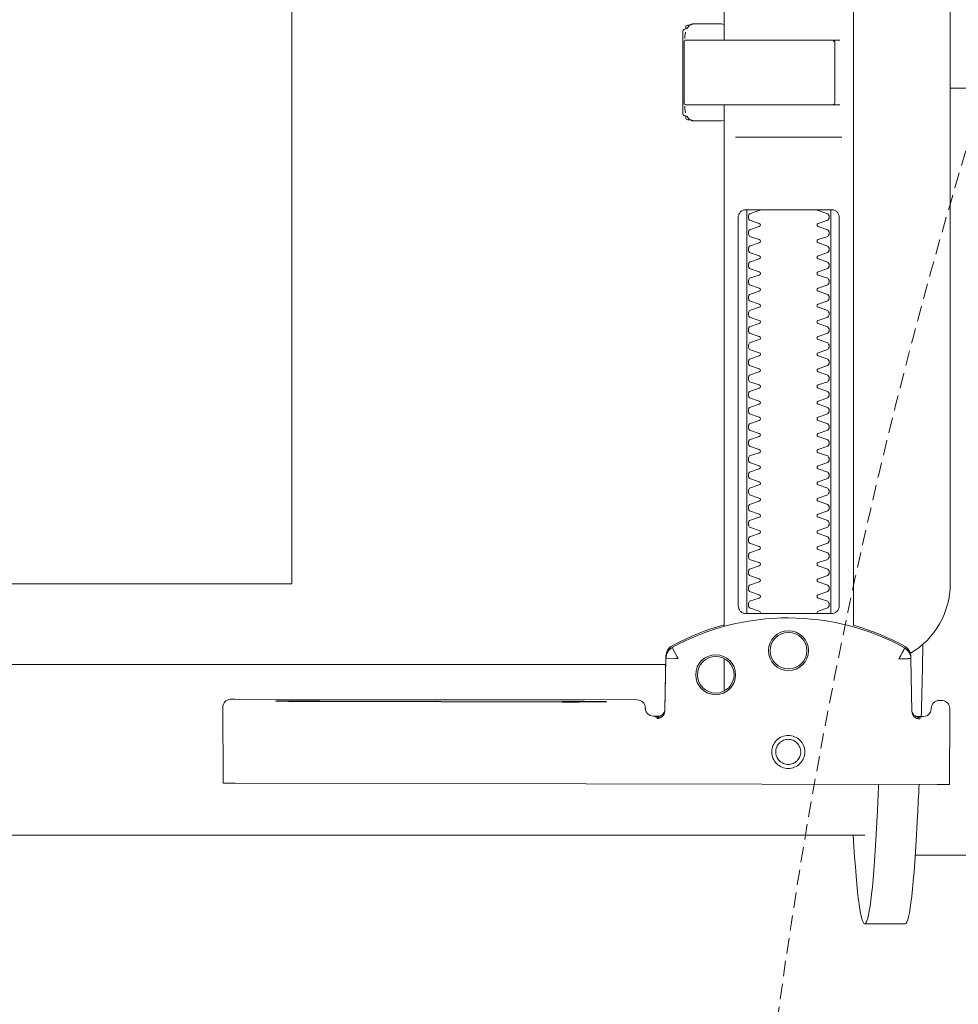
# Model space of a CAD drawing. Header units: millimetres. Extents: x -1893473 to 942156, y -568027 to 942944.
# Tile 215 of 256: x 153459 to 153576, y -464727 to -464605. Entities that reach past the tile are written whole.
import ezdxf
from ezdxf.enums import TextEntityAlignment as Align

# ---------------------------------------------------------------- set-up
doc = ezdxf.new("R2010")
doc.units = ezdxf.units.MM
doc.header["$LTSCALE"] = 0.2
doc.linetypes.add('HIDDEN2', pattern=[4.7625, 3.175, -1.5875])
doc.layers.get('0').update_dxf_attribs({"lineweight": 0})
for name, color, linetype, lineweight in [('!! 0_Opis_pom', 9, 'Continuous', 13), ('!! 1_OPIS POM NOWE', 140, 'Continuous', 5), ('P-Opis nadproża', 150, 'Continuous', 9)]:
    doc.layers.add(name, color=color, linetype=linetype, lineweight=lineweight)
doc.layers.add('!! 2_WYBURZENIA DO REMONTU', color=7, linetype='Continuous', lineweight=0, true_color=0x4d4d4d, plot=False)
doc.layers.add('!!_@ wypos sanit nd', color=7, linetype='Continuous', lineweight=0, plot=False)
doc.styles.add('ARIAL', font='tahoma.ttf')

# ---------------------------------------------------------------- blocks, each defined once
blk = doc.blocks.new('A$Cff2eaf8b')
for points in [[(-0.18941, 0.09963), (-0.19441, 0.09963)], [(-0.19567, 0.09113), (-0.20939, 0.09113)], [(-0.18941, 0.08863), (-0.04454, 0.08863), (-0.04035, 0.08853), (-0.03617, 0.08824), (-0.032, 0.08775), (-0.02786, 0.08707), (-0.02376, 0.08619), (-0.0197, 0.08513), (-0.0157, 0.08388), (-0.01176, 0.08244), (-0.00789, 0.08082), (-0.0041, 0.07902), (-0.0004, 0.07705), (0.0032, 0.0749), (0.0067, 0.0726), (0.01009, 0.07012), (0.01337, 0.0675)], [(-0.19839, 0.08237), (-0.11148, 0.08219)], [(-0.19594, 0.07411), (-0.19609, 0.07411), (-0.19639, 0.07411), (-0.19593, 0.07402), (-0.19578, 0.07396), (-0.19564, 0.07387), (-0.19551, 0.07376), (-0.1954, 0.07363), (-0.19532, 0.07349), (-0.19526, 0.07333), (-0.19523, 0.07317)], [(-0.16479, 0.06647), (-0.16466, 0.07302), (-0.16465, 0.07318), (-0.16461, 0.07333), (-0.16454, 0.07348), (-0.16445, 0.07361), (-0.16435, 0.07373), (-0.16422, 0.07383), (-0.16409, 0.07391), (-0.16394, 0.07396), (-0.16349, 0.07404), (-0.1638, 0.07405), (-0.16395, 0.07405)], [(-0.12195, 0.07209), (-0.15195, 0.07215)], [(-0.15195, 0.07205), (-0.12195, 0.07199)], [(-0.172, 0.07079), (-0.172, 0.06674)], [(0.16493, 0.0675), (-0.16477, 0.0675)], [(-0.172, -0.01362), (-0.172, -0.00982)], [(-0.172, 0.06279), (-0.172, -0.00182)], [(-0.1852, 0.06018), (-0.1852, 0.01218)], [(-0.1748, 0.01218), (-0.1748, 0.06018)], [(-0.11847, -0.0325), (-0.11847, 0.0575), (0.11153, 0.0575), (0.11153, -0.0325)], [(-0.17342, 0.00218), (-0.18659, 0.00218)], [(-0.172, 0.00012), (-0.17167, 0.00018), (-0.1682, 0.00018), (-0.1681, 0.00018), (-0.16799, 0.00016), (-0.16789, 0.00007), (-0.16779, 0.00006), (-0.16762, 0.00005), (-0.16752, 0.00005), (-0.16741, 0.00003), (-0.1673, -0.00004), (-0.16725, -0.00018), (-0.16725, -0.00044), (-0.16711, -0.00046), (-0.16701, -0.0005), (-0.16693, -0.00056), (-0.16688, -0.0007), (-0.16688, -0.01094), (-0.16692, -0.01107), (-0.16701, -0.01115), (-0.16725, -0.0112), (-0.16725, -0.01147), (-0.16728, -0.01157), (-0.16735, -0.01164), (-0.16746, -0.01168), (-0.16762, -0.01169), (-0.16775, -0.0117), (-0.16789, -0.01172), (-0.16797, -0.01179), (-0.16807, -0.01182), (-0.1682, -0.01182), (-0.17167, -0.01182), (-0.172, -0.01177)], [(-0.16829, 0.00017), (-0.16772, 0.00003), (-0.16738, -0.00042)], [(-0.16723, -0.00083), (-0.16714, -0.00136), (-0.16713, -0.00163)], [(-0.18633, -0.00182), (-0.17526, -0.00182), (-0.17367, -0.00182)], [(-0.2, -0.00387), (-0.20939, -0.00387)], [(-0.18633, -0.00982), (-0.18551, -0.00982), (-0.18567, -0.00972), (-0.1857, -0.00962)], [(-0.16713, -0.01002), (-0.16714, -0.01028), (-0.16723, -0.01081)], [(-0.16738, -0.01122), (-0.16772, -0.01167), (-0.16829, -0.01182)]]:
    blk.add_lwpolyline(points)
for points in [[(-0.19989, 0.08236), (-0.19995, 0.07336, 0.009369), (-0.19994, 0.07293), (-0.19992, 0.07276), (-0.19986, 0.07259), (-0.19979, 0.07243), (-0.19968, 0.07229), (-0.19955, 0.07217), (-0.19941, 0.07208), (-0.19924, 0.07201), (-0.19908, 0.07197), (-0.19895, 0.07196), (-0.1988, 0.07196)], [(-0.16413, 0.07389), (-0.16324, 0.07389), (-0.16303, 0.07386), (-0.16283, 0.0738), (-0.16264, 0.07369), (-0.16249, 0.07354), (-0.16237, 0.07337), (-0.16228, 0.07317), (-0.16225, 0.07297, 0.002299), (-0.16224, 0.07285, 0.40455), (-0.16124, 0.07188), (-0.11145, 0.07178), (-0.11127, 0.07178), (-0.11111, 0.07178), (-0.111, 0.07178), (-0.11083, 0.07179), (-0.11065, 0.07183), (-0.11049, 0.0719), (-0.11033, 0.072), (-0.1102, 0.07212), (-0.11009, 0.07227), (-0.11001, 0.07243), (-0.10996, 0.07261), (-0.10995, 0.07279), (-0.10997, 0.08178), (-0.10998, 0.08217)], [(-0.19576, 0.07395), (-0.19665, 0.07395, 0.282591), (-0.19754, 0.0734), (-0.19758, 0.07331), (-0.19761, 0.0732), (-0.19763, 0.07311), (-0.19764, 0.07296, -0.415352), (-0.19865, 0.07196)], [(-0.19623, 0.07426), (-0.19588, 0.0742), (-0.19555, 0.07399), (-0.19533, 0.07367), (-0.19523, 0.07332), (-0.19513, 0.06676), (-0.19513, 0.0667, 0.265347), (-0.19435, 0.06544, 0.125711), (-0.17997, 0.06173, 0.125711), (-0.16558, 0.06538, 0.26954), (-0.1648, 0.06667), (-0.16467, 0.07322), (-0.16464, 0.07344), (-0.16456, 0.07365), (-0.16444, 0.07383), (-0.16428, 0.07399), (-0.1641, 0.0741), (-0.16389, 0.07417), (-0.16368, 0.0742)], [(-0.15993, -0.0325), (-0.17249, -0.0325, 0.405519), (-0.172, -0.032), (-0.172, -0.0313, 0.414214), (-0.1725, -0.0308), (-0.1875, -0.0308, 0.414214), (-0.188, -0.0313), (-0.188, -0.032, 0.405519), (-0.18751, -0.0325), (-0.19, -0.0325, -0.414214), (-0.2, -0.0225), (-0.2, 0.0575, -0.266001), (-0.19506, 0.06612)], [(-0.19513, 0.06651), (-0.19511, 0.06632), (-0.19509, 0.06622), (-0.19506, 0.06612), (-0.19503, 0.06602), (-0.19498, 0.06592), (-0.19493, 0.06582), (-0.19488, 0.06573), (-0.19482, 0.06564), (-0.19475, 0.06556), (-0.19468, 0.06548), (-0.1946, 0.06541), (-0.19452, 0.06535), (-0.19443, 0.06529), (-0.19434, 0.06524), (-0.19358, 0.06483), (-0.19281, 0.06445), (-0.19203, 0.0641), (-0.19125, 0.06376), (-0.19045, 0.06345), (-0.18964, 0.06316), (-0.18882, 0.06289), (-0.188, 0.06265), (-0.188, -0.01362, 0.414214)], [(-0.172, 0.0626), (-0.17117, 0.06284), (-0.17034, 0.0631), (-0.16952, 0.06339), (-0.16872, 0.0637), (-0.16792, 0.06404), (-0.16713, 0.06439), (-0.16635, 0.06477), (-0.16558, 0.06518), (-0.16557, 0.06518, 0.269546), (-0.16479, 0.06647)], [(-0.18353, 0.01118, 0.182836), (-0.18364, 0.01127), (-0.18485, 0.01168, 0.050055), (-0.185, 0.01194), (-0.185, 0.01222, 0.050055), (-0.18485, 0.01248), (-0.18364, 0.01289, 0.719897), (-0.18364, 0.01327), (-0.18485, 0.01368, 0.050055), (-0.185, 0.01394), (-0.185, 0.01422, 0.050055), (-0.18485, 0.01448), (-0.18364, 0.01489, 0.719897), (-0.18364, 0.01527), (-0.18485, 0.01568, 0.050055), (-0.185, 0.01594), (-0.185, 0.01622, 0.050055), (-0.18485, 0.01648), (-0.18364, 0.01689, 0.719897), (-0.18364, 0.01727), (-0.18485, 0.01768, 0.050055), (-0.185, 0.01794), (-0.185, 0.01822, 0.050055), (-0.18485, 0.01848), (-0.18364, 0.01889, 0.719897), (-0.18364, 0.01927), (-0.18485, 0.01968, 0.050055), (-0.185, 0.01994), (-0.185, 0.02022, 0.050055), (-0.18485, 0.02048), (-0.18364, 0.02089, 0.719897), (-0.18364, 0.02127), (-0.18485, 0.02168, 0.050055), (-0.185, 0.02194), (-0.185, 0.02222, 0.050055), (-0.18485, 0.02248), (-0.18364, 0.02289, 0.719897), (-0.18364, 0.02327), (-0.18485, 0.02368, 0.050055), (-0.185, 0.02394), (-0.185, 0.02422, 0.050055), (-0.18485, 0.02448), (-0.18364, 0.02489, 0.719897), (-0.18364, 0.02527), (-0.18485, 0.02568, 0.050055), (-0.185, 0.02594), (-0.185, 0.02622, 0.050055), (-0.18485, 0.02648), (-0.18364, 0.02689, 0.719897), (-0.18364, 0.02727), (-0.18485, 0.02768, 0.050055), (-0.185, 0.02794), (-0.185, 0.02822, 0.050055), (-0.18485, 0.02848), (-0.18364, 0.02889, 0.719897), (-0.18364, 0.02927), (-0.18485, 0.02968, 0.050055), (-0.185, 0.02994), (-0.185, 0.03022, 0.050055), (-0.18485, 0.03048), (-0.18364, 0.03089, 0.719897), (-0.18364, 0.03127), (-0.18485, 0.03168, 0.050055), (-0.185, 0.03194), (-0.185, 0.03222, 0.050055), (-0.18485, 0.03248), (-0.18364, 0.03289, 0.719897), (-0.18364, 0.03327), (-0.18485, 0.03368, 0.050055), (-0.185, 0.03394), (-0.185, 0.03422, 0.050055), (-0.18485, 0.03448), (-0.18364, 0.03489, 0.719897), (-0.18364, 0.03527), (-0.18485, 0.03568, 0.050055), (-0.185, 0.03594), (-0.185, 0.03622, 0.050055), (-0.18485, 0.03648), (-0.18364, 0.03689, 0.719897), (-0.18364, 0.03727), (-0.18485, 0.03768, 0.050055), (-0.185, 0.03794), (-0.185, 0.03822, 0.050055), (-0.18485, 0.03848), (-0.18364, 0.03889, 0.719897), (-0.18364, 0.03927), (-0.18485, 0.03968, 0.050055), (-0.185, 0.03994), (-0.185, 0.04022, 0.050055), (-0.18485, 0.04048), (-0.18364, 0.04089, 0.719897), (-0.18364, 0.04127), (-0.18485, 0.04168, 0.050055), (-0.185, 0.04194), (-0.185, 0.04222, 0.050055), (-0.18485, 0.04248), (-0.18364, 0.04289, 0.719897), (-0.18364, 0.04327), (-0.18485, 0.04368, 0.050055), (-0.185, 0.04394), (-0.185, 0.04422, 0.050055), (-0.18485, 0.04448), (-0.18364, 0.04489, 0.719897), (-0.18364, 0.04527), (-0.18485, 0.04568, 0.050055), (-0.185, 0.04594), (-0.185, 0.04622, 0.050055), (-0.18485, 0.04648), (-0.18364, 0.04689, 0.719897), (-0.18364, 0.04727), (-0.18485, 0.04768, 0.050055), (-0.185, 0.04794), (-0.185, 0.04822, 0.050055), (-0.18485, 0.04848), (-0.18364, 0.04889, 0.719897), (-0.18364, 0.04927), (-0.18485, 0.04968, 0.050055), (-0.185, 0.04994), (-0.185, 0.05022, 0.050055), (-0.18485, 0.05048), (-0.18364, 0.05089, 0.719897), (-0.18364, 0.05127), (-0.18485, 0.05168, 0.050055), (-0.185, 0.05194), (-0.185, 0.05222, 0.050055), (-0.18485, 0.05248), (-0.18364, 0.05289, 0.719897), (-0.18364, 0.05327), (-0.18485, 0.05368, 0.050055), (-0.185, 0.05394), (-0.185, 0.05422, 0.050055), (-0.18485, 0.05448), (-0.18364, 0.05489, 0.719897), (-0.18364, 0.05527), (-0.18485, 0.05568, 0.050055), (-0.185, 0.05594), (-0.185, 0.05622, 0.050055), (-0.18485, 0.05648), (-0.18364, 0.05689, 0.719897), (-0.18364, 0.05727), (-0.18485, 0.05768, 0.050055), (-0.185, 0.05794), (-0.185, 0.05822, 0.050055), (-0.18485, 0.05848), (-0.18364, 0.05889, 0.719897), (-0.18364, 0.05927), (-0.18485, 0.05968, 0.050055), (-0.185, 0.05994), (-0.185, 0.06022, 0.050055), (-0.18485, 0.06048), (-0.18364, 0.06089, 0.474594), (-0.18353, 0.06118)], [(-0.17647, 0.06118, 0.474594), (-0.17636, 0.06089), (-0.17515, 0.06048, 0.050055), (-0.175, 0.06022), (-0.175, 0.05994, 0.050055), (-0.17515, 0.05968), (-0.17636, 0.05927, 0.719897), (-0.17636, 0.05889), (-0.17515, 0.05848, 0.050055), (-0.175, 0.05822), (-0.175, 0.05794, 0.050055), (-0.17515, 0.05768), (-0.17636, 0.05727, 0.719897), (-0.17636, 0.05689), (-0.17515, 0.05648, 0.050055), (-0.175, 0.05622), (-0.175, 0.05594, 0.050055), (-0.17515, 0.05568), (-0.17636, 0.05527, 0.719897), (-0.17636, 0.05489), (-0.17515, 0.05448, 0.050055), (-0.175, 0.05422), (-0.175, 0.05394, 0.050055), (-0.17515, 0.05368), (-0.17636, 0.05327, 0.719897), (-0.17636, 0.05289), (-0.17515, 0.05248, 0.050055), (-0.175, 0.05222), (-0.175, 0.05194, 0.050055), (-0.17515, 0.05168), (-0.17636, 0.05127, 0.719897), (-0.17636, 0.05089), (-0.17515, 0.05048, 0.050055), (-0.175, 0.05022), (-0.175, 0.04994, 0.050055), (-0.17515, 0.04968), (-0.17636, 0.04927, 0.719897), (-0.17636, 0.04889), (-0.17515, 0.04848, 0.050055), (-0.175, 0.04822), (-0.175, 0.04794, 0.050055), (-0.17515, 0.04768), (-0.17636, 0.04727, 0.719897), (-0.17636, 0.04689), (-0.17515, 0.04648, 0.050055), (-0.175, 0.04622), (-0.175, 0.04594, 0.050055), (-0.17515, 0.04568), (-0.17636, 0.04527, 0.719897), (-0.17636, 0.04489), (-0.17515, 0.04448, 0.050055), (-0.175, 0.04422), (-0.175, 0.04394, 0.050055), (-0.17515, 0.04368), (-0.17636, 0.04327, 0.719897), (-0.17636, 0.04289), (-0.17515, 0.04248, 0.050055), (-0.175, 0.04222), (-0.175, 0.04194, 0.050055), (-0.17515, 0.04168), (-0.17636, 0.04127, 0.719897), (-0.17636, 0.04089), (-0.17515, 0.04048, 0.050055), (-0.175, 0.04022), (-0.175, 0.03994, 0.050055), (-0.17515, 0.03968), (-0.17636, 0.03927, 0.719897), (-0.17636, 0.03889), (-0.17515, 0.03848, 0.050055), (-0.175, 0.03822), (-0.175, 0.03794, 0.050055), (-0.17515, 0.03768), (-0.17636, 0.03727, 0.719897), (-0.17636, 0.03689), (-0.17515, 0.03648, 0.050055), (-0.175, 0.03622), (-0.175, 0.03594, 0.050055), (-0.17515, 0.03568), (-0.17636, 0.03527, 0.719897), (-0.17636, 0.03489), (-0.17515, 0.03448, 0.050055), (-0.175, 0.03422), (-0.175, 0.03394, 0.050055), (-0.17515, 0.03368), (-0.17636, 0.03327, 0.719897), (-0.17636, 0.03289), (-0.17515, 0.03248, 0.050055), (-0.175, 0.03222), (-0.175, 0.03194, 0.050055), (-0.17515, 0.03168), (-0.17636, 0.03127, 0.719897), (-0.17636, 0.03089), (-0.17515, 0.03048, 0.050055), (-0.175, 0.03022), (-0.175, 0.02994, 0.050055), (-0.17515, 0.02968), (-0.17636, 0.02927, 0.719897), (-0.17636, 0.02889), (-0.17515, 0.02848, 0.050055), (-0.175, 0.02822), (-0.175, 0.02794, 0.050055), (-0.17515, 0.02768), (-0.17636, 0.02727, 0.719897), (-0.17636, 0.02689), (-0.17515, 0.02648, 0.050055), (-0.175, 0.02622), (-0.175, 0.02594, 0.050055), (-0.17515, 0.02568), (-0.17636, 0.02527, 0.719897), (-0.17636, 0.02489), (-0.17515, 0.02448, 0.050055), (-0.175, 0.02422), (-0.175, 0.02394, 0.050055), (-0.17515, 0.02368), (-0.17636, 0.02327, 0.719897), (-0.17636, 0.02289), (-0.17515, 0.02248, 0.050055), (-0.175, 0.02222), (-0.175, 0.02194, 0.050055), (-0.17515, 0.02168), (-0.17636, 0.02127, 0.719897), (-0.17636, 0.02089), (-0.17515, 0.02048, 0.050055), (-0.175, 0.02022), (-0.175, 0.01994, 0.050055), (-0.17515, 0.01968), (-0.17636, 0.01927, 0.719897), (-0.17636, 0.01889), (-0.17515, 0.01848, 0.050055), (-0.175, 0.01822), (-0.175, 0.01794, 0.050055), (-0.17515, 0.01768), (-0.17636, 0.01727, 0.719897), (-0.17636, 0.01689), (-0.17515, 0.01648, 0.050055), (-0.175, 0.01622), (-0.175, 0.01594, 0.050055), (-0.17515, 0.01568), (-0.17636, 0.01527, 0.719897), (-0.17636, 0.01489), (-0.17515, 0.01448, 0.050055), (-0.175, 0.01422), (-0.175, 0.01394, 0.050055), (-0.17515, 0.01368), (-0.17636, 0.01327, 0.719897), (-0.17636, 0.01289), (-0.17515, 0.01248, 0.050055), (-0.175, 0.01222), (-0.175, 0.01194, 0.050055), (-0.17515, 0.01168), (-0.17636, 0.01127, 0.182836), (-0.17647, 0.01118)], [(-0.1857, -0.00202), (-0.1857, -0.00962), (-0.1857, -0.00202), (-0.18567, -0.00192), (-0.18559, -0.00184), (-0.17696, -0.00182), (-0.16725, -0.00182, -0.414214), (-0.16705, -0.00202), (-0.16705, -0.00962, -0.414214), (-0.16725, -0.00982), (-0.18543, -0.00982), (-0.18553, -0.00978), (-0.1856, -0.00962)]]:
    blk.add_lwpolyline(points, format="xyb")
for points in [[(-0.17994, 0.08038), (-0.17974, 0.08037), (-0.17954, 0.08034), (-0.17935, 0.08029), (-0.17916, 0.08022), (-0.17897, 0.08013), (-0.1788, 0.08003), (-0.17864, 0.07991), (-0.17849, 0.07978), (-0.17836, 0.07963), (-0.17824, 0.07947), (-0.17814, 0.07929), (-0.17805, 0.07911), (-0.17798, 0.07892), (-0.17793, 0.07873), (-0.17791, 0.07853), (-0.1779, 0.07833), (-0.17791, 0.07813), (-0.17794, 0.07793), (-0.17799, 0.07773), (-0.17805, 0.07754), (-0.17814, 0.07736), (-0.17824, 0.07719), (-0.17836, 0.07703), (-0.1785, 0.07688), (-0.17865, 0.07675), (-0.17881, 0.07663), (-0.17898, 0.07652), (-0.17916, 0.07644), (-0.17935, 0.07637), (-0.17955, 0.07632), (-0.17975, 0.07629), (-0.17995, 0.07628), (-0.18015, 0.07629), (-0.18035, 0.07632), (-0.18054, 0.07637), (-0.18073, 0.07644), (-0.18091, 0.07653), (-0.18109, 0.07663), (-0.18125, 0.07675), (-0.18139, 0.07689), (-0.18153, 0.07704), (-0.18165, 0.0772), (-0.18175, 0.07737), (-0.18184, 0.07755), (-0.1819, 0.07774), (-0.18195, 0.07794), (-0.18198, 0.07813), (-0.18199, 0.07834), (-0.18198, 0.07854), (-0.18195, 0.07873), (-0.1819, 0.07893), (-0.18183, 0.07912), (-0.18175, 0.0793), (-0.18164, 0.07947), (-0.18152, 0.07963), (-0.18139, 0.07978), (-0.18124, 0.07992), (-0.18108, 0.08004), (-0.18091, 0.08014), (-0.18072, 0.08022), (-0.18053, 0.08029), (-0.18034, 0.08034), (-0.18014, 0.08037)], [(-0.17994, 0.07987), (-0.17979, 0.07987), (-0.17964, 0.07984), (-0.17949, 0.07981), (-0.17935, 0.07976), (-0.17921, 0.07969), (-0.17908, 0.07961), (-0.17896, 0.07952), (-0.17885, 0.07942), (-0.17874, 0.07931), (-0.17865, 0.07918), (-0.17858, 0.07905), (-0.17851, 0.07892), (-0.17846, 0.07877), (-0.17842, 0.07862), (-0.1784, 0.07847), (-0.17839, 0.07832), (-0.1784, 0.07817), (-0.17842, 0.07802), (-0.17846, 0.07787), (-0.17851, 0.07773), (-0.17858, 0.07759), (-0.17866, 0.07746), (-0.17875, 0.07734), (-0.17885, 0.07723), (-0.17896, 0.07712), (-0.17909, 0.07703), (-0.17922, 0.07696), (-0.17935, 0.07689), (-0.1795, 0.07684), (-0.17964, 0.0768), (-0.1798, 0.07678), (-0.17995, 0.07677), (-0.1801, 0.07678), (-0.18025, 0.07681), (-0.1804, 0.07684), (-0.18054, 0.07689), (-0.18068, 0.07696), (-0.18081, 0.07704), (-0.18093, 0.07713), (-0.18104, 0.07723), (-0.18114, 0.07734), (-0.18123, 0.07747), (-0.18131, 0.0776), (-0.18138, 0.07773), (-0.18143, 0.07788), (-0.18146, 0.07803), (-0.18149, 0.07818), (-0.18149, 0.07833), (-0.18149, 0.07848), (-0.18146, 0.07863), (-0.18143, 0.07878), (-0.18137, 0.07892), (-0.18131, 0.07906), (-0.18123, 0.07919), (-0.18114, 0.07931), (-0.18104, 0.07942), (-0.18092, 0.07952), (-0.1808, 0.07962), (-0.18067, 0.07969), (-0.18053, 0.07976), (-0.18039, 0.07981), (-0.18024, 0.07985), (-0.18009, 0.07987)], [(-0.17471, 0.06118), (-0.17462, 0.06118), (-0.17454, 0.06117), (-0.17445, 0.06115), (-0.17437, 0.06113), (-0.17428, 0.06109), (-0.1742, 0.06105), (-0.17413, 0.061), (-0.17406, 0.06095), (-0.174, 0.06088), (-0.17394, 0.06081), (-0.17389, 0.06072), (-0.17384, 0.06062), (-0.17381, 0.06052), (-0.17378, 0.06041), (-0.17376, 0.06029), (-0.17376, 0.06018), (-0.17376, 0.01218), (-0.17376, 0.01206), (-0.17378, 0.01195), (-0.17381, 0.01184), (-0.17384, 0.01173), (-0.17389, 0.01164), (-0.17394, 0.01155), (-0.174, 0.01148), (-0.17406, 0.01141), (-0.17413, 0.01135), (-0.1742, 0.01131), (-0.17428, 0.01126), (-0.17437, 0.01123), (-0.17445, 0.01121), (-0.17454, 0.01119), (-0.17462, 0.01118), (-0.17471, 0.01118), (-0.18529, 0.01118), (-0.18538, 0.01118), (-0.18547, 0.01119), (-0.18555, 0.01121), (-0.18564, 0.01123), (-0.18572, 0.01126), (-0.1858, 0.01131), (-0.18587, 0.01135), (-0.18594, 0.01141), (-0.18601, 0.01148), (-0.18606, 0.01155), (-0.18612, 0.01164), (-0.18616, 0.01173), (-0.1862, 0.01184), (-0.18623, 0.01195), (-0.18624, 0.01206), (-0.18625, 0.01218), (-0.18625, 0.06018), (-0.18624, 0.06029), (-0.18623, 0.06041), (-0.1862, 0.06052), (-0.18616, 0.06062), (-0.18612, 0.06072), (-0.18606, 0.06081), (-0.18601, 0.06088), (-0.18594, 0.06095), (-0.18587, 0.061), (-0.1858, 0.06105), (-0.18572, 0.06109), (-0.18564, 0.06113), (-0.18555, 0.06115), (-0.18547, 0.06117), (-0.18538, 0.06118), (-0.18529, 0.06118)]]:
    blk.add_lwpolyline(points, close=True)
for points in [[(-0.19436, 0.06548), (-0.19435, 0.06548), (-0.19435, 0.06548), (-0.19435, 0.06548), (-0.19435, 0.06548), (-0.19435, 0.06548), (-0.19435, 0.06548), (-0.19435, 0.06548), (-0.19435, 0.06548), (-0.19435, 0.06548), (-0.19435, 0.06548), (-0.19435, 0.06548), (-0.19435, 0.06548), (-0.19435, 0.06548), (-0.19435, 0.06548), (-0.19435, 0.06548), (-0.19435, 0.06548), (-0.19435, 0.06548), (-0.19435, 0.06548), (-0.19435, 0.06549), (-0.19435, 0.06549), (-0.19435, 0.06549), (-0.19435, 0.06549), (-0.19435, 0.06549), (-0.19435, 0.06549), (-0.19435, 0.0655), (-0.19435, 0.0655), (-0.19434, 0.0655), (-0.19434, 0.06551), (-0.19434, 0.06551), (-0.19434, 0.06552), (-0.19433, 0.06552), (-0.19433, 0.06553), (-0.19433, 0.06553), (-0.19433, 0.06554), (-0.19432, 0.06554), (-0.19432, 0.06555), (-0.19432, 0.06555), (-0.19432, 0.06556), (-0.19431, 0.06556), (-0.19431, 0.06557), (-0.19431, 0.06558), (-0.1943, 0.06558), (-0.1943, 0.06559), (-0.19429, 0.0656), (-0.19429, 0.06561), (-0.19429, 0.06561), (-0.19428, 0.06562), (-0.19428, 0.06563), (-0.19427, 0.06564), (-0.19427, 0.06565), (-0.19426, 0.06566), (-0.19426, 0.06566), (-0.19425, 0.06567), (-0.19425, 0.06568), (-0.19424, 0.06569), (-0.19424, 0.0657), (-0.19423, 0.06571), (-0.19423, 0.06572), (-0.19422, 0.06573), (-0.19422, 0.06574), (-0.19421, 0.06575), (-0.1942, 0.06576), (-0.1942, 0.06578), (-0.19419, 0.06579), (-0.19419, 0.0658), (-0.19418, 0.06581), (-0.19417, 0.06582), (-0.19417, 0.06583), (-0.19416, 0.06585), (-0.19415, 0.06586), (-0.19414, 0.06588), (-0.19413, 0.06591), (-0.19411, 0.06594), (-0.1941, 0.06596), (-0.19408, 0.06599), (-0.19407, 0.06602), (-0.19405, 0.06605), (-0.19395, 0.06623), (-0.19393, 0.06626), (-0.1939, 0.06633), (-0.19388, 0.06636), (-0.19386, 0.0664), (-0.19384, 0.06643), (-0.19382, 0.06646), (-0.1938, 0.0665), (-0.19378, 0.06653), (-0.19377, 0.06657), (-0.19376, 0.06659), (-0.19375, 0.0666), (-0.19375, 0.0666), (-0.19374, 0.06662), (-0.19373, 0.06663), (-0.19372, 0.06664), (-0.19372, 0.06665), (-0.19371, 0.06666), (-0.19371, 0.06667), (-0.19371, 0.06667), (-0.1937, 0.06668), (-0.1937, 0.06668), (-0.1937, 0.06668), (-0.1937, 0.06669), (-0.1937, 0.06669), (-0.1937, 0.0667), (-0.19369, 0.06671), (-0.19369, 0.06671), (-0.19369, 0.06672), (-0.19368, 0.06672), (-0.19368, 0.06672), (-0.19368, 0.06673), (-0.19367, 0.06673), (-0.19367, 0.06674), (-0.19367, 0.06674), (-0.19366, 0.06674), (-0.19365, 0.06675), (-0.19365, 0.06675), (-0.19364, 0.06676), (-0.19364, 0.06676), (-0.19364, 0.06676), (-0.19364, 0.06677), (-0.19363, 0.06677), (-0.19363, 0.06678), (-0.19363, 0.06678), (-0.19363, 0.06678), (-0.19363, 0.06679), (-0.19363, 0.06679), (-0.19363, 0.0668), (-0.19363, 0.0668), (-0.19363, 0.06681), (-0.19364, 0.06681), (-0.19364, 0.06681), (-0.19364, 0.06682), (-0.19364, 0.06682), (-0.19364, 0.06682), (-0.19365, 0.06682), (-0.19365, 0.06682), (-0.19365, 0.06682), (-0.19365, 0.06682), (-0.19365, 0.06682), (-0.19366, 0.06682), (-0.19366, 0.06682), (-0.19366, 0.06682), (-0.19366, 0.06682), (-0.19366, 0.06682), (-0.19367, 0.06682), (-0.19367, 0.06682), (-0.19367, 0.06682), (-0.19367, 0.06682), (-0.19367, 0.06682), (-0.19368, 0.06682), (-0.19368, 0.06682), (-0.19369, 0.06682), (-0.19369, 0.06682), (-0.19369, 0.06681), (-0.1937, 0.06681), (-0.1937, 0.06681), (-0.19371, 0.06681), (-0.19371, 0.06681), (-0.19371, 0.06681), (-0.19371, 0.06681), (-0.19372, 0.0668), (-0.19372, 0.0668), (-0.19373, 0.0668), (-0.19373, 0.0668), (-0.19374, 0.0668), (-0.19374, 0.0668), (-0.19374, 0.0668), (-0.19375, 0.0668), (-0.19375, 0.06681), (-0.19376, 0.06681), (-0.19376, 0.06681), (-0.19377, 0.06681), (-0.19377, 0.06681), (-0.19377, 0.06681), (-0.19377, 0.06681), (-0.19378, 0.06681), (-0.19378, 0.06681), (-0.19378, 0.06681), (-0.19378, 0.06681), (-0.19379, 0.06681), (-0.19379, 0.06681), (-0.19379, 0.06681), (-0.19379, 0.06681), (-0.1938, 0.06681), (-0.1938, 0.06681), (-0.19381, 0.06681), (-0.19381, 0.06681), (-0.19382, 0.06681), (-0.19383, 0.06681), (-0.19383, 0.06681), (-0.19384, 0.06681), (-0.19385, 0.06681), (-0.19385, 0.06681), (-0.19386, 0.06681), (-0.19387, 0.06681), (-0.19388, 0.06681), (-0.19389, 0.06681), (-0.19389, 0.0668), (-0.1939, 0.0668), (-0.19391, 0.0668), (-0.19392, 0.0668), (-0.19397, 0.0668), (-0.19398, 0.0668), (-0.19399, 0.0668), (-0.194, 0.0668), (-0.19401, 0.0668), (-0.19402, 0.0668), (-0.19403, 0.0668), (-0.19405, 0.0668), (-0.19406, 0.0668), (-0.19407, 0.0668), (-0.19408, 0.0668), (-0.19409, 0.0668), (-0.1941, 0.0668), (-0.19412, 0.0668), (-0.19417, 0.0668), (-0.19419, 0.0668), (-0.19421, 0.0668), (-0.19424, 0.0668), (-0.19426, 0.0668), (-0.19429, 0.0668), (-0.19431, 0.0668), (-0.19433, 0.0668), (-0.19436, 0.0668), (-0.19438, 0.06679), (-0.19455, 0.06679), (-0.19457, 0.06679), (-0.19459, 0.06679), (-0.19461, 0.06679), (-0.19463, 0.06679), (-0.19464, 0.06679), (-0.19465, 0.06679), (-0.19466, 0.06679), (-0.19467, 0.06679), (-0.19468, 0.06679), (-0.19469, 0.06679), (-0.1947, 0.06679), (-0.19471, 0.06679), (-0.19472, 0.06679), (-0.19473, 0.06679), (-0.19474, 0.06679), (-0.19474, 0.06679), (-0.19475, 0.06679), (-0.19476, 0.06679), (-0.19477, 0.06679), (-0.19478, 0.06679), (-0.19479, 0.06679), (-0.1948, 0.06679), (-0.1948, 0.06679), (-0.19481, 0.06679), (-0.19482, 0.06678), (-0.19483, 0.06678), (-0.19484, 0.06678), (-0.19484, 0.06678), (-0.19485, 0.06678), (-0.19486, 0.06678), (-0.19487, 0.06678), (-0.19487, 0.06678), (-0.19488, 0.06678), (-0.19489, 0.06678), (-0.1949, 0.06678), (-0.1949, 0.06678), (-0.19491, 0.06678), (-0.19492, 0.06678), (-0.19492, 0.06678), (-0.19493, 0.06678), (-0.19494, 0.06678), (-0.19494, 0.06678), (-0.19495, 0.06678), (-0.19496, 0.06678), (-0.19496, 0.06678), (-0.19497, 0.06678), (-0.19499, 0.06678), (-0.19499, 0.06678), (-0.195, 0.06678), (-0.195, 0.06678), (-0.19501, 0.06678), (-0.19501, 0.06678), (-0.19502, 0.06678), (-0.19502, 0.06678), (-0.19503, 0.06678), (-0.19503, 0.06678), (-0.19504, 0.06678), (-0.19504, 0.06678), (-0.19505, 0.06678), (-0.19505, 0.06678), (-0.19505, 0.06678), (-0.19506, 0.06678), (-0.19506, 0.06678), (-0.19507, 0.06678), (-0.19507, 0.06678), (-0.19507, 0.06678), (-0.19508, 0.06678), (-0.19508, 0.06678), (-0.19508, 0.06678), (-0.19509, 0.06678), (-0.19509, 0.06678), (-0.19509, 0.06678), (-0.1951, 0.06678), (-0.1951, 0.06678), (-0.1951, 0.06678), (-0.19511, 0.06678), (-0.19511, 0.06678), (-0.19511, 0.06678), (-0.19511, 0.06678), (-0.19511, 0.06678), (-0.19512, 0.06678), (-0.19512, 0.06678), (-0.19512, 0.06678), (-0.19512, 0.06678), (-0.19512, 0.06678), (-0.19512, 0.06678), (-0.19513, 0.06678), (-0.19513, 0.06677), (-0.19513, 0.06677), (-0.19513, 0.06677), (-0.19513, 0.06677), (-0.19513, 0.06677), (-0.19513, 0.06677), (-0.19513, 0.06677), (-0.19513, 0.06677), (-0.19513, 0.06677), (-0.19513, 0.06677), (-0.19513, 0.06677), (-0.19513, 0.06677), (-0.19513, 0.06677), (-0.19513, 0.06677), (-0.19513, 0.06677), (-0.19513, 0.06678), (-0.19513, 0.06678), (-0.19513, 0.06678), (-0.19513, 0.06678), (-0.19513, 0.06678), (-0.19513, 0.06678), (-0.19513, 0.06678), (-0.19513, 0.06678), (-0.19513, 0.06678), (-0.19513, 0.06678), (-0.19513, 0.06678), (-0.19513, 0.06678), (-0.19513, 0.06678), (-0.19513, 0.06678), (-0.19513, 0.06678), (-0.19513, 0.06677), (-0.19513, 0.06677, 0.269547)], [(-0.1648, 0.06671), (-0.16481, 0.06671), (-0.16485, 0.06672), (-0.16497, 0.06672), (-0.16603, 0.06675), (-0.16612, 0.06675), (-0.16616, 0.06675), (-0.1662, 0.06675), (-0.16623, 0.06676), (-0.16627, 0.06677), (-0.1663, 0.06675), (-0.1663, 0.06672), (-0.16628, 0.0667), (-0.16625, 0.06667), (-0.16623, 0.06663), (-0.16622, 0.0666), (-0.1662, 0.06657), (-0.16561, 0.06549), (-0.1656, 0.06545), (-0.16558, 0.06542, 0.269546)]]:
    blk.add_lwpolyline(points, format="xyb", close=True)
for centre, radius in [((-0.17096, 0.06877), 0.00247), ((-0.17096, 0.06877), 0.00227), ((-0.17997, 0.06579), 0.00247), ((-0.17997, 0.06579), 0.00227)]:
    blk.add_circle(centre, radius)
for centre, major_axis, ratio, start_param, end_param in [((-0.18941, 0.04363), (0, 0.056), 0.04256, 5.645661, 6.988802), ((-0.19441, 0.04363), (0, 0.056), 0.04256, 0, 0.705617), ((-0.19441, 0.04363), (0, 0.056), 0.04256, 0.705617, 0.806963), ((-0.18941, 0.04363), (0, 0.056), 0.04256, 0.705617, 0.807212), ((-0.19839, 0.08235), (-0.0015, 0), 0.008726, 4.712674, 6.283151), ((-0.11148, 0.08218), (-0.0015, 0), 0.008726, 3.141878, 4.712682), ((-0.19664, 0.07495), (-0.000002, -0.001), 0.000289, 6.274459, 6.283185), ((-0.19441, 0.04363), (0, 0.056), 0.04256, 0.998527, 1.179108), ((-0.16324, 0.07489), (-0.000002, -0.001), 0.000289, 6.274459, 6.283185), ((-0.19879, 0.07296), (-0.000011, -0.001), 0.706875, 0, 0.012337), ((-0.19844, 0.07196), (-0.000501, 0.000001), 0.008726, 0.786107, 1.14947), ((-0.19864, 0.07296), (-0.000006, -0.001), 0.408573, 0, 0.00956), ((-0.15195, 0.0721), (0.0055, -0.00001), 0.008726, 1.571085, 4.712678), ((-0.12195, 0.07204), (0.0055, -0.00001), 0.008726, 4.712678, 7.854271), ((-0.19463, 0.06658), (-0.0005, -0.000008), 0.017454, 0, 0.000137), ((-0.1653, 0.06668), (0.0005, -0.00001), 0.000006, 6.282744, 6.283185), ((-0.1852, 0.06018), (0, 0.001), 0.000289, 4.712389, 6.283185), ((-0.1748, 0.06018), (0, -0.001), 0.000289, 1.570796, 3.141593), ((-0.1852, 0.01218), (0, -0.001), 0.000289, 0, 1.570796), ((-0.1748, 0.01218), (0, -0.001), 0.000289, 0, 1.570796), ((-0.16763, -0.00015), (0.000004, 0.0002), 0.133184, 0.00502, 0.005026), ((-0.16723, -0.00065), (0.000013, 0.0002), 0.223, 0.006306, 0.006351), ((-0.16763, -0.01149), (0.000004, -0.0002), 0.133184, 6.278107, 6.278112), ((-0.16723, -0.011), (0.000013, -0.0002), 0.223, 6.276731, 6.276777)]:
    blk.add_ellipse(centre, major_axis=major_axis, ratio=ratio, start_param=start_param, end_param=end_param)
blk = doc.blocks.new('A$C2EB40A8D')
at = {"layer": '!! 2_WYBURZENIA DO REMONTU', "linetype": 'HIDDEN2', "ltscale": 3}
blk.add_arc((-9421.12989, 29577.51397), 700, 89.99999996, 179.99999996, dxfattribs=at)
at = {"layer": '!!_@ wypos sanit nd', "xscale": 1000, "yscale": 1000, "zscale": 1000, "rotation": 180}
blk.add_blockref('A$Cff2eaf8b', (-10293.35353, 29783.81847), dxfattribs=at)
at = {"layer": '!! 0_Opis_pom', "ltscale": 0.7, "style": 'ARIAL'}
for tag, p in [('B1,21', (-891.77727, 31796.97458)), ('A1,16', (-13651.31084, 31587.95236)), ('B1,19', (-5798.61305, 31587.22944)), ('B1/17', (-9701.43347, 31565.05244)), ('1,23', (10805.41388, 31565.05244)), ('1,22', (4526.58954, 31507.65132)), ('A1,1', (-16866.13618, 31459.3792)), ('B1,18', (-7791.62894, 31330.08444)), ('B1,20', (-2961.4347, 31167.05787)), ('A1,6', (-19287.17717, 30923.71998)), ('B1,1', (14135.63445, 30913.92963)), ('B1,3', (17346.74696, 30023.81022)), ('B1,4', (29817.71501, 29157.67457)), ('A1,5', (-23454.5385, 28820.77901)), ('A1,2', (-17502.57721, 28602.57524)), ('B1,2D', (2616.16402, 28559.52261)), ('A1,15', (-13651.31084, 28261.46046)), ('B1,4', (29883.58177, 28158.35876)), ('B1,2B', (18801.54781, 27650.12382)), ('B1,2A', (13086.7373, 27376.04393)), ('A1,3', (-16846.27912, 25980.40356)), ('B1,8', (9089.53994, 25356.27639)), ('B1,6', (31915.87888, 23754.79829)), ('A1,4', (-24010.17576, 23559.17399)), ('B1,14', (-11621.32288, 23261.44183)), ('B1,13', (-3080.55208, 22924.09997)), ('B1,5', (29245.49088, 22896.69268)), ('B1,10', (3982.60923, 22874.21277)), ('B1,9', (5634.43488, 22623.92098)), ('B1,2C', (13327.26639, 22378.5328)), ('B1,7', (16398.41175, 22348.28836)), ('B1,11', (5553.20442, 20939.83877)), ('B1,12', (3693.27174, 20628.72148)), ('C1,3', (5969.08376, 16336.01084)), ('C1,2', (11955.93711, 11671.55655)), ('C1,1', (15659.17205, 11415.94196)), ('C1,4', (5140.00888, 9205.5831)), ('C1,5', (5680.4486, 6154.54995)), ('C1,10', (16327.05085, 6080.66085)), ('C1,9', (16526.57171, 3173.45283)), ('C1,6', (6367.37903, 2771.84181)), ('D0,18', (-1981.87701, -110.73158)), ('D0,7', (-13531.42299, -1159.67649)), ('C1,7', (7275.77161, -1303.00991)), ('D0,17', (2064.87671, -1345.69113)), ('D0,3', (-9324.21674, -1442.63631)), ('D0,6', (-17529.61851, -1957.37463)), ('D0,10', (-21369.4432, -2140.60378)), ('D,09', (-12990.08379, -2746.32902)), ('D0,2', (-5516.19514, -3101.87722)), ('D0,16', (2266.73061, -3284.15369)), ('D0,8', (-14357.79539, -3567.69719)), ('D0,5', (-10461.54478, -3629.26575)), ('D0,4', (-8396.53404, -4353.7937)), ('D0,15', (1974.41895, -5205.84774)), ('D0,1', (-5633.49598, -5662.48534)), ('D0,11', (-23334.09291, -6045.78706)), ('D0,12', (-22436.85763, -9302.9678)), ('D0,13', (-22436.85763, -11581.16526)), ('D0,14', (-13645.94445, -11884.57769))]:
    blk.add_attdef(tag, text='', height=119.68, dxfattribs=at).set_placement(p, align=Align.MIDDLE_CENTER)
at = {"layer": '!! 1_OPIS POM NOWE', "style": 'ARIAL'}
for tag, p in [('C1.7A', (7769.3756, 685.765)), ('C1.7C', (7655.80151, -2045.04756)), ('C1.8B', (10935.93068, -2107.41983)), ('C1.8A', (13897.39715, -2120.69016)), ('C1.7B', (8274.43201, -3270.18959)), ('E1.2', (16701.02923, -5331.07351)), ('E1.5E', (21974.23379, -5463.99012)), ('E1.5D', (24989.27391, -5785.36474)), ('E1.1', (8357.81567, -5851.01076)), ('E1.5C', (25222.53959, -6394.64172)), ('E1.5B', (27694.70831, -7009.86571)), ('E1.6', (5279.46063, -8141.28746)), ('E1.5A', (25547.9555, -8495.18994)), ('E1.5G', (23977.19473, -9792.46695)), ('E1.5F', (22414.7084, -9822.66389)), ('E1,4', (13935.69867, -10458.20073)), ('E1.5L', (28030.8296, -11267.7725)), ('E1.3', (5639.18862, -11994.01941)), ('E1.5H', (23988.49716, -12231.38049)), ('E1.5K', (27714.73934, -12977.98364)), ('E1.5I', (22290.68736, -13989.9049)), ('E1.5J', (27095.71534, -16088.17469))]:
    blk.add_attdef(tag, text='', height=119.68, dxfattribs=at).set_placement(p, align=Align.MIDDLE_CENTER)

msp = doc.modelspace()

# ---------------------------------------------------------------- block references
at = {"layer": 'P-Opis nadproża', "color": 4}
msp.add_blockref('A$C2EB40A8D', (163667.94092, -494401.63474), dxfattribs=at)

doc.saveas('drawing.dxf')
